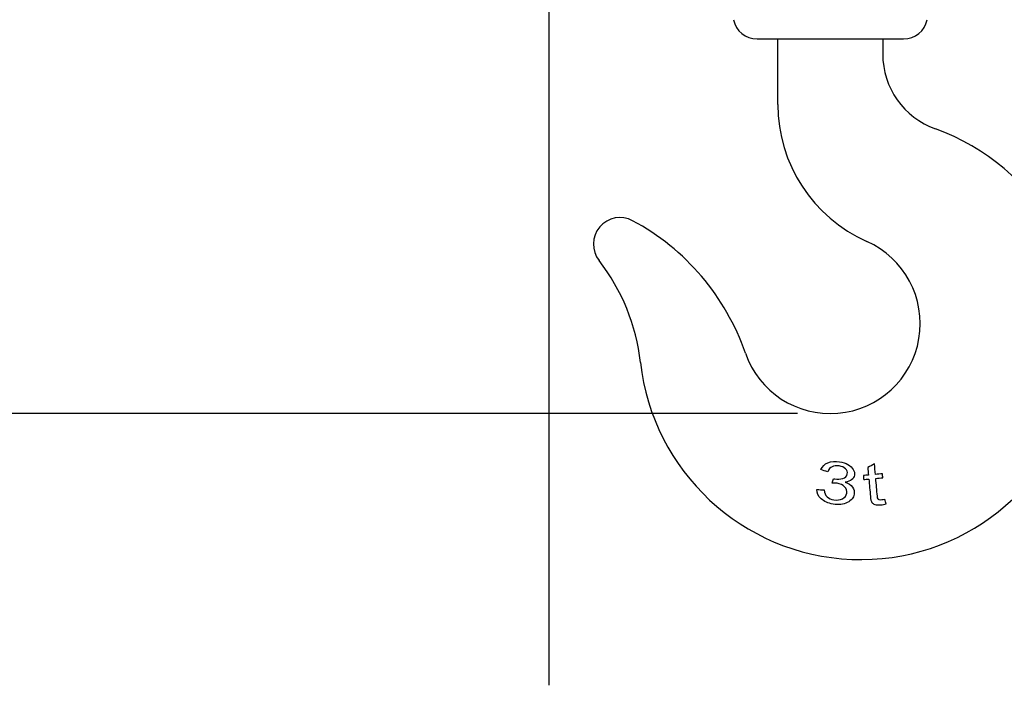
# Model space of a CAD drawing. Header units: millimetres. Extents: x -530 to 1563, y -566 to 914.
# Tile 10 of 15: x 586 to 914, y -101 to 121. Entities that reach past the tile are written whole.
import ezdxf

# ---------------------------------------------------------------- set-up
doc = ezdxf.new("R2010")
doc.units = ezdxf.units.MM
doc.dimstyles.get("Standard").update_dxf_attribs({"dimtxt": 33, "dimasz": 11, "dimexe": 11, "dimexo": 11, "dimgap": 11, "dimtad": 0, "dimtih": 1, "dimtoh": 1, "dimdsep": 46, "dimtxsty": 'Standard', "dimcen": 0.09, "dimadec": 0, "dimazin": 0, "dimtfac": 1, "dimtofl": 0, "dimtmove": 0, "dimatfit": 3, "dimfxl": 0, "dimtolj": 1, "dimtzin": 0, "dimarcsym": 0})

# ---------------------------------------------------------------- blocks, each defined once
blk = doc.blocks.new('*D3')
at = {"color": 0, "lineweight": -2}
for p, q in [((301.62, 614.08), (542.77, 614.08)), ((531.77, 603.08), (531.77, 329.48)), ((531.77, 0.88), (531.77, 274.48)), ((845.37, -10.12), (520.77, -10.12))]:
    blk.add_line(p, q, dxfattribs=at)
at = {"color": 0, "lineweight": 18}
for points in [[(529.94, 603.08), (533.6, 603.08), (531.77, 614.08)], [(529.94, 0.88), (533.6, 0.88), (531.77, -10.12)]]:
    blk.add_solid(points, dxfattribs=at)
at = {"layer": 'Defpoints', "color": 0, "lineweight": 18}
for p in [(290.62, 614.08), (531.77, -10.12), (856.37, -10.12)]:
    blk.add_point(p, dxfattribs=at)
at = {"color": 0, "lineweight": 18, "insert": (531.77, 301.98), "char_height": 33, "attachment_point": 5}
blk.add_mtext('\\A1;625', dxfattribs=at)

msp = doc.modelspace()

# ---------------------------------------------------------------- linework, layer by layer
for p, q in [((762.522, -85.759), (762.522, 307.241)), ((831.898, 114.878), (838.873, 114.878)), ((838.872, 114.878), (839.263, 114.878)), ((838.872, 92.979), (838.872, 114.878)), ((839.263, 114.878), (873.483, 114.878)), ((873.482, 114.878), (873.872, 114.878)), ((873.872, 114.878), (873.872, 109.807)), ((873.872, 114.878), (880.847, 114.878)), ((762.522, -100.759), (762.522, -85.759))]:
    msp.add_line(p, q)
for centre, radius, start, end in [((831.898, 122.878), 8, 191.59218, 270), ((880.847, 122.878), 8, 270, 348.40782), ((900.372, 109.807), 26.5, 180, 250.31661), ((888.872, 92.979), 50, 180, 246.03052), ((866.521, 15.179), 74, 186.36637, 70.31661), ((786.167, 46.387), 8.894, 61.73704, 217.951), ((752.541, -16.161), 79.908, 19.14161, 61.73704), ((856.372, 19.878), 30, 199.14161, 66.03052), ((726.057, -0.493), 67.336, 6.36637, 37.951)]:
    msp.add_arc(centre, radius, start, end)
for points, knots in [([(853.224, -28.829), (853.693, -27.74), (854.478, -26.961), (856.689, -26.035), (857.989, -25.927), (860.512, -26.337), (861.431, -26.653), (862.247, -27.116)], [0, 0, 0, 0, 0.3713942, 0.3713942, 0.7427885, 0.7427885, 1, 1, 1, 1]), ([(860.577, -31.787), (861.425, -31.536), (861.915, -31.017), (862.144, -29.61), (861.937, -29.051), (860.923, -28.044), (860.212, -27.722), (858.403, -27.428), (857.622, -27.512), (856.286, -28.147), (855.799, -28.707), (855.49, -29.509)], [0, 0, 0, 0, 0.2405982, 0.2405982, 0.4313427, 0.4313427, 0.6220872, 0.6220872, 0.8118171, 0.8118171, 1, 1, 1, 1]), ([(864.019, -28.765), (864.387, -29.398), (864.517, -30.029), (864.317, -31.255), (864.012, -31.764), (863.494, -32.181)], [0, 0, 0, 0, 0.5129683, 0.5129683, 1, 1, 1, 1]), ([(857.449, -31.838), (857.601, -31.877), (857.726, -31.904), (858.806, -32.08), (859.725, -32.033), (860.577, -31.787)], [0, 0, 0, 0, 0.0892857, 0.0892857, 1, 1, 1, 1]), ([(869.229, -31.964), (869.403, -33.901), (869.577, -35.838), (869.843, -38.803), (870.001, -39.468), (870.219, -39.769)], [0, 0, 0, 0, 0.6534296, 0.6534296, 1, 1, 1, 1]), ([(872.292, -38.59), (872.197, -38.458), (872.125, -38.148), (871.904, -35.692), (871.728, -33.724), (871.551, -31.756)], [0, 0, 0, 0, 0.1989351, 0.1989351, 1, 1, 1, 1]), ([(855.288, -37.887), (855.856, -38.415), (856.598, -38.753), (858.605, -39.079), (859.571, -38.953), (861.251, -38.09), (861.739, -37.466), (861.998, -35.871), (861.755, -35.171), (860.53, -33.935), (859.689, -33.537), (858.179, -33.291), (857.623, -33.266), (856.951, -33.288)], [0, 0, 0, 0, 0.1657026, 0.1657026, 0.3609021, 0.3609021, 0.554853, 0.554853, 0.7395682, 0.7395682, 0.9242834, 0.9242834, 1, 1, 1, 1]), ([(861.364, -33.036), (862.448, -33.404), (863.248, -33.937), (864.29, -35.326), (864.478, -36.118), (864.137, -38.218), (863.373, -39.142), (862.035, -39.785)], [0, 0, 0, 0, 0.2978723, 0.2978723, 0.5957447, 0.5957447, 1, 1, 1, 1]), ([(862.035, -39.785), (860.698, -40.431), (859.11, -40.602), (855.622, -40.035), (854.306, -39.451), (853.328, -38.552)], [0, 0, 0, 0, 0.5255878, 0.5255878, 1, 1, 1, 1]), ([(874.552, -38.783), (874.132, -38.864), (873.793, -38.916), (873.185, -38.97), (872.919, -38.954), (872.721, -38.889)], [0, 0, 0, 0, 0.432, 0.432, 1, 1, 1, 1]), ([(870.219, -39.769), (870.438, -40.073), (870.787, -40.304), (871.757, -40.612), (872.423, -40.649), (873.791, -40.527), (874.375, -40.424), (875.024, -40.265)], [0, 0, 0, 0, 0.3837719, 0.3837719, 0.7675439, 0.7675439, 1, 1, 1, 1])]:
    msp.add_open_spline(points, degree=3, knots=knots)
for points in [[(855.49, -29.509), (854.735, -29.282), (853.98, -29.056), (853.224, -28.829)], [(862.247, -27.116), (863.057, -27.582), (863.647, -28.131), (864.019, -28.765)], [(871.115, -26.894), (870.371, -27.306), (869.628, -27.718), (868.885, -28.13)], [(868.885, -28.13), (868.96, -28.963), (869.035, -29.797), (869.109, -30.63)], [(871.431, -30.422), (871.326, -29.246), (871.22, -28.07), (871.115, -26.894)], [(856.951, -33.288), (857.117, -32.804), (857.283, -32.321), (857.449, -31.838)], [(863.494, -32.181), (862.98, -32.602), (862.265, -32.885), (861.364, -33.036)], [(869.109, -30.63), (868.538, -30.682), (867.967, -30.733), (867.396, -30.784)], [(867.396, -30.784), (867.436, -31.229), (867.476, -31.674), (867.516, -32.118)], [(867.516, -32.118), (868.087, -32.067), (868.658, -32.016), (869.229, -31.964)], [(873.783, -30.211), (872.999, -30.281), (872.215, -30.352), (871.431, -30.422)], [(871.551, -31.756), (872.335, -31.686), (873.119, -31.615), (873.902, -31.545)], [(873.902, -31.545), (873.862, -31.1), (873.822, -30.656), (873.783, -30.211)], [(853.328, -38.552), (852.356, -37.65), (851.881, -36.611), (851.913, -35.437)], [(851.913, -35.437), (852.697, -35.487), (853.481, -35.537), (854.265, -35.587)], [(854.265, -35.587), (854.374, -36.592), (854.715, -37.358), (855.288, -37.887)], [(872.721, -38.889), (872.529, -38.824), (872.388, -38.725), (872.292, -38.59)], [(875.024, -40.265), (874.866, -39.771), (874.709, -39.277), (874.552, -38.783)]]:
    msp.add_open_spline(points, degree=3)

# ---------------------------------------------------------------- dimensions: what is measured, and where the dimension line sits
at = {"lineweight": 18}
dim = msp.add_linear_dim(base=(531.769, -10.122), p1=(290.618, 614.081), p2=(856.372, -10.122), angle=90, text='625', dimstyle='Standard', dxfattribs=at)
dim.commit()
dim.dimension.update_dxf_attribs({"geometry": '*D3', "text_midpoint": (531.769, 301.98)})

doc.saveas('drawing.dxf')
